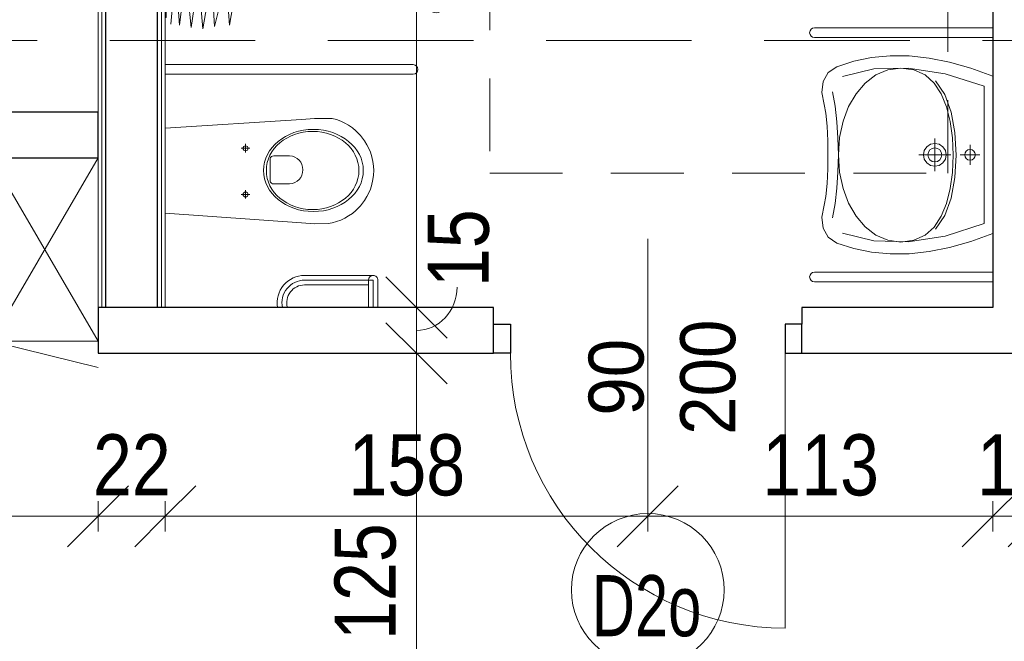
# Model space of a CAD drawing. Header units: centimetres. Extents: x -1631 to 1829, y -257 to 3158.
# Tile 123 of 128: x 702 to 1024, y 2119 to 2323. Entities that reach past the tile are written whole.
import ezdxf

# ---------------------------------------------------------------- set-up
doc = ezdxf.new("R2010")
doc.units = ezdxf.units.CM
doc.linetypes.add('Ponad', pattern=[39.688, 23.813, -15.875])
doc.linetypes.add('Ukryte', pattern=[71.438, 47.625, -23.813])
for name, color, linetype, lineweight in [('A-ANNO-DIMS', 211, 'Continuous', 13), ('A-ANNO-DIMS-100', 211, 'Continuous', 13), ('A-ANNO-NOTE', 131, 'Continuous', 9), ('A-DETL-GENF', 92, 'Continuous', 9), ('A-DETL-HDLN', 90, 'Ukryte', 9), ('A-DETL-MEDM', 33, 'Continuous', 13), ('A-DOOR', 31, 'Continuous', 13), ('A-FLOR-OVHD', 1, 'Ponad', 9), ('A-WALL', 113, 'Continuous', 13), ('A-WALL-FNSH', 113, 'Continuous', 13), ('I-FURN', 30, 'Continuous', 9), ('P-SANR-FIXT', 6, 'Continuous', 9)]:
    doc.layers.add(name, color=color, linetype=linetype, lineweight=lineweight)
doc.styles.add('Arial', font='arial.ttf', dxfattribs={"width": 0.9, "height": 18})
doc.styles.add('Arial Narrow_5', font='ARIALN.TTF', dxfattribs={"height": 20})
doc.styles.add('Arial_1', font='arial.ttf', dxfattribs={"width": 0.7, "height": 20})
doc.dimstyles.new('Diagonal_1_100__0__wewnętrzne', dxfattribs={"dimscale": 30.48, "dimtxt": 20.468619, "dimasz": 0.656168, "dimexe": 0.164042, "dimexo": 0.0625, "dimgap": 0.032808, "dimtad": 1, "dimdec": 0, "dimdsep": 46, "dimtxsty": 'Arial Narrow_5', "dimblk1": 'OBLIQUE', "dimblk2": 'OBLIQUE', "dimsah": 1, "dimcen": 0.09, "dimazin": 0, "dimtfac": 1, "dimtdec": 4, "dimtix": 1, "dimtmove": 1, "dimatfit": 3, "dimfxl": 0.164042, "dimfxlon": 1, "dimtvp": 1, "dimtolj": 1, "dimtzin": 0, "dimarcsym": 2})
doc.dimstyles.new('Diagonal_1_100__0__wewnętrzne_1', dxfattribs={"dimscale": 30.48, "dimtxt": 20.468619, "dimasz": 0.656168, "dimexe": 0.164042, "dimexo": 0.0625, "dimgap": 0.032808, "dimtad": 1, "dimdec": 0, "dimdsep": 46, "dimtxsty": 'Arial Narrow_5', "dimblk1": 'OBLIQUE', "dimblk2": 'OBLIQUE', "dimsah": 1, "dimcen": 0.09, "dimazin": 0, "dimtfac": 1, "dimtdec": 4, "dimtix": 1, "dimtmove": 0, "dimatfit": 3, "dimfxl": 0.164042, "dimfxlon": 1, "dimtvp": 1, "dimtolj": 1, "dimtzin": 0, "dimarcsym": 2})
doc.dimstyles.new('Diagonal_1_100__0__wewnętrzne_2', dxfattribs={"dimscale": 30.48, "dimtxt": 20.468619, "dimasz": 0.656168, "dimexe": 0.164042, "dimexo": 0.0625, "dimgap": 0.032808, "dimtad": 1, "dimdec": 0, "dimdsep": 46, "dimtxsty": 'Arial Narrow_5', "dimblk1": 'OBLIQUE', "dimblk2": 'OBLIQUE', "dimsah": 1, "dimcen": 0.09, "dimazin": 0, "dimtfac": 1, "dimtdec": 4, "dimtix": 1, "dimtmove": 2, "dimatfit": 3, "dimfxl": 0.164042, "dimfxlon": 1, "dimtvp": 1, "dimtolj": 1, "dimtzin": 0, "dimarcsym": 2})

# ---------------------------------------------------------------- blocks, each defined once
blk = doc.blocks.new('DRZWI 1S - automatyczna etykieta - Drzwi 90 _łazienkowe_-2409959-5_piętro III __10_50 m_ - stan projektowany')
at = {"layer": 'A-DETL-GENF'}
for p, q in [((-50.5, 2), (-45, 2)), ((-50.5, -7.5), (-50.5, 2)), ((-45, 2), (-45, -7.5)), ((45, 2), (50.5, 2)), ((45, -7.5), (45, 2)), ((50.5, 2), (50.5, -7.5)), ((-45, -7.5), (-50.5, -7.5)), ((50.5, -7.5), (45, -7.5))]:
    blk.add_line(p, q, dxfattribs=at)
at = {"layer": 'A-DETL-MEDM', "lineweight": 25}
for p, q in [((-50.5, -7.5), (-50.5, 2)), ((-50.5, 2), (-45, 2)), ((-45, 2), (-45, -7.5)), ((45, 2), (45, -7.5)), ((50.5, 2), (45, 2)), ((50.5, -7.5), (50.5, 2)), ((-45, -7.5), (-50.5, -7.5)), ((45, -7.5), (50.5, -7.5))]:
    blk.add_line(p, q, dxfattribs=at)
at = {"layer": 'A-DOOR'}
blk.add_line((45, -7.5), (45, -97.5), dxfattribs=at)
blk.add_arc((45, -7.5), 90, 180, 270, dxfattribs=at)
blk = doc.blocks.new('miska ustępowa dla N_35_5x54 wisząca koło narożna - Type 1-2357501-5_piętro III __10_50 m_ - stan projektowany')
at = {"layer": 'P-SANR-FIXT'}
for p, q in [((-1.4, -11), (-4.56, -55.56)), ((29.22, -55.56), (26.4, -11)), ((44.09, -92.2), (44.09, -11)), ((47.21, -92.2), (47.21, -11)), ((3.32, -37.31), (6.14, -37.31)), ((4.69, -35.9), (4.69, -38.7)), ((18.43, -37.31), (21.25, -37.31)), ((19.8, -35.9), (19.8, -38.7)), ((8.17, -46.6), (8.17, -51.72)), ((16.4, -45.33), (9.09, -45.33)), ((17.32, -51.72), (17.32, -46.6)), ((-24.94, -56.63), (-24.94, -77.5)), ((-23.38, -56.63), (-23.38, -79.06)), ((-21.82, -56.63), (-21.82, -79.06)), ((-4.56, -55.56), (-4.88, -59.89)), ((29.58, -59.89), (29.22, -55.56)), ((-4.88, -59.89), (-4.82, -64.32)), ((29.53, -64.32), (29.58, -59.89)), ((-4.82, -64.32), (-4.57, -65.68)), ((29.57, -65.68), (29.53, -64.32)), ((-4.57, -65.68), (-4.19, -67.09)), ((-4.19, -67.09), (-3.69, -68.46)), ((28.69, -68.46), (29.19, -67.09)), ((29.19, -67.09), (29.57, -65.68)), ((-3.69, -68.46), (-3.07, -69.78)), ((-3.07, -69.78), (-2.34, -71.05)), ((27.34, -71.05), (28.07, -69.78)), ((28.07, -69.78), (28.69, -68.46)), ((-2.34, -71.05), (-1.51, -72.26)), ((-1.51, -72.26), (-0.58, -73.39)), ((-0.58, -73.39), (1.02, -74.96)), ((23.98, -74.96), (25.58, -73.39)), ((25.58, -73.39), (26.51, -72.26)), ((26.51, -72.26), (27.34, -71.05)), ((1.02, -74.96), (2.75, -76.27)), ((2.75, -76.27), (4.01, -77.03)), ((4.01, -77.03), (6.13, -78.05)), ((18.87, -78.05), (20.99, -77.03)), ((20.99, -77.03), (22.25, -76.27)), ((22.25, -76.27), (23.98, -74.96)), ((-32.35, -77.5), (-23.38, -77.5)), ((-23.38, -79.06), (-32.35, -79.06)), ((6.13, -78.05), (7.56, -78.51)), ((7.56, -78.51), (9.56, -78.98)), ((9.56, -78.98), (11.02, -79.17)), ((11.02, -79.17), (12.5, -79.25)), ((12.5, -79.25), (13.98, -79.17)), ((13.98, -79.17), (15.44, -78.98)), ((15.44, -78.98), (17.44, -78.51)), ((17.44, -78.51), (18.87, -78.05)), ((-23.38, -80.62), (-32.35, -80.62))]:
    blk.add_line(p, q, dxfattribs=at)
for centre in [(4.69, -37.31), (19.8, -37.31)]:
    blk.add_circle(centre, 0.825, dxfattribs=at)
for centre, radius, start, end in [((-30.79, -56.63), 8.97, 0, 99.9996), ((9.34, -46.48), 1.17, 102.2339, 185.8899), ((16.15, -46.48), 1.17, 354.1101, 77.7661), ((-30.79, -56.63), 7.41, 0, 102.1327), ((-30.79, -56.63), 5.85, 0, 105.4382), ((12.74, -51.5), 4.58, 182.8022, 357.1978), ((-23.38, -79.06), 1.56, 0, 90), ((-23.38, -79.06), 1.56, 270, 0), ((45.65, -92.2), 1.56, 180, 360)]:
    blk.add_arc(centre, radius, start, end, dxfattribs=at)
for centre, major_axis, ratio in [((12.55, -59.51), (0, 16.33), 0.823529), ((12.55, -59.26), (0, 15.16), 0.845174)]:
    blk.add_ellipse(centre, major_axis=major_axis, ratio=ratio, dxfattribs=at)
blk = doc.blocks.new('brodzik natryskowy dla N - Type 1-2359081-5_piętro III __10_50 m_ - stan projektowany')
at = {"layer": 'P-SANR-FIXT'}
for p, q in [((-44.73, -12.86), (-27.37, -14.39)), ((-42.55, -11.3), (-42.55, -11)), ((-36.05, -11.3), (-42.55, -11.3)), ((-40.55, -11.3), (-40.55, -95.8)), ((-39.3, -11), (-39.3, -95.8)), ((-38.05, -11.3), (-38.05, -95.8)), ((-36.05, -11), (-36.05, -11.3)), ((-26.61, -11.2), (-26.61, -69.6)), ((-23.41, -69.6), (-23.41, -11.2)), ((14.45, -11.52), (10.54, -11.52)), ((10.54, -11.52), (10.54, -20.79)), ((14.45, -11.52), (14.45, -20.79)), ((49.36, -11.3), (49.36, -11)), ((55.86, -11.3), (49.36, -11.3)), ((51.36, -11.3), (51.36, -95.8)), ((52.61, -11), (52.61, -96)), ((53.86, -11.3), (53.86, -95.8)), ((55.86, -11), (55.86, -11.3)), ((-27.37, -14.39), (-44.99, -15.67)), ((-44.99, -15.67), (-28.14, -17.71)), ((-28.14, -17.71), (-45.75, -19.5)), ((-29.41, -21.8), (-46.26, -23.33)), ((-45.75, -19.5), (-29.41, -21.8)), ((-6.41, -22.43), (-6.64, -22.61)), ((-6.17, -22.27), (-6.41, -22.43)), ((-5.92, -22.14), (-6.17, -22.27)), ((-5.66, -22.03), (-5.92, -22.14)), ((-5.39, -21.95), (-5.66, -22.03)), ((-5.12, -21.9), (-5.39, -21.95)), ((-4.84, -21.88), (-5.12, -21.9)), ((10.32, -21.88), (-4.84, -21.88)), ((10.54, -20.79), (14.45, -20.79)), ((14.44, -21.54), (10.55, -21.51)), ((13.8, -21.67), (11.19, -21.67)), ((11.19, -21.67), (11.19, -23.94)), ((13.8, -23.94), (13.8, -21.67)), ((30.14, -21.88), (14.73, -21.88)), ((30.36, -21.95), (30.1, -21.9)), ((30.62, -22.03), (30.14, -21.88)), ((30.87, -22.14), (30.62, -22.03)), ((31.12, -22.28), (30.87, -22.14)), ((31.36, -22.44), (31.12, -22.28)), ((31.59, -22.62), (31.36, -22.44)), ((-46.26, -23.33), (-29.41, -26.14)), ((-7.7, -24.28), (-7.74, -24.55)), ((-7.74, -24.55), (-7.74, -54.09)), ((-7.62, -24.01), (-7.7, -24.28)), ((-7.51, -23.75), (-7.62, -24.01)), ((-7.38, -23.5), (-7.51, -23.75)), ((-7.23, -23.25), (-7.38, -23.5)), ((-7.05, -23.02), (-7.23, -23.25)), ((-6.85, -22.81), (-7.05, -23.02)), ((-6.64, -22.61), (-6.85, -22.81)), ((-2.2, -25.89), (-1.53, -25.38)), ((-1.53, -25.38), (-0.81, -24.95)), ((-0.81, -24.95), (-0.05, -24.58)), ((-0.05, -24.58), (0.75, -24.29)), ((0.75, -24.29), (1.58, -24.07)), ((1.58, -24.07), (2.44, -23.94)), ((2.44, -23.94), (4.41, -23.89)), ((22.33, -23.94), (3.78, -23.89)), ((4.41, -23.89), (4.41, -27.12)), ((11.19, -23.94), (13.8, -23.94)), ((23.2, -24.07), (22.33, -23.94)), ((24.03, -24.29), (23.2, -24.07)), ((24.83, -24.58), (24.03, -24.29)), ((25.59, -24.95), (24.83, -24.58)), ((26.31, -25.38), (25.59, -24.95)), ((26.98, -25.89), (26.31, -25.38)), ((31.81, -22.82), (31.59, -22.62)), ((32.01, -23.04), (31.81, -22.82)), ((32.19, -23.27), (32.01, -23.04)), ((32.35, -23.52), (32.19, -23.27)), ((32.49, -23.77), (32.35, -23.52)), ((32.6, -24.04), (32.49, -23.77)), ((32.68, -24.31), (32.6, -24.04)), ((32.74, -24.58), (32.68, -24.31)), ((32.74, -24.86), (32.74, -24.58)), ((32.74, -54.38), (32.74, -24.86)), ((-29.41, -26.14), (-45.5, -27.16)), ((-45.5, -27.16), (-29.67, -31)), ((-4.68, -29.22), (-4.32, -28.45)), ((-4.32, -28.45), (-3.88, -27.74)), ((-3.88, -27.74), (-3.38, -27.07)), ((-3.38, -27.07), (-2.82, -26.45)), ((-2.82, -26.45), (-2.2, -25.89)), ((-0.51, -28.74), (-0.87, -29.14)), ((-0.12, -28.38), (-0.51, -28.74)), ((0.31, -28.06), (-0.12, -28.38)), ((0.76, -27.79), (0.31, -28.06)), ((1.25, -27.55), (0.76, -27.79)), ((1.76, -27.36), (1.25, -27.55)), ((2.29, -27.23), (1.76, -27.36)), ((2.84, -27.14), (2.29, -27.23)), ((3.4, -27.11), (2.84, -27.14)), ((4.41, -27.12), (3.4, -27.11)), ((3.78, -27.12), (21.37, -27.12)), ((21.37, -27.12), (21.94, -27.14)), ((21.94, -27.14), (22.49, -27.23)), ((22.49, -27.23), (23.02, -27.36)), ((23.02, -27.36), (23.53, -27.55)), ((23.53, -27.55), (24.01, -27.79)), ((24.01, -27.79), (24.47, -28.06)), ((24.47, -28.06), (24.89, -28.38)), ((24.89, -28.38), (25.29, -28.74)), ((25.29, -28.74), (25.65, -29.14)), ((27.59, -26.45), (26.98, -25.89)), ((28.16, -27.07), (27.59, -26.45)), ((28.66, -27.74), (28.16, -27.07)), ((29.09, -28.45), (28.66, -27.74)), ((29.46, -29.22), (29.09, -28.45)), ((-29.67, -31), (-44.99, -32.02)), ((-44.99, -32.02), (-31.46, -34.32)), ((-5.37, -32.6), (-5.32, -31.71)), ((-5.32, -31.71), (-5.19, -30.85)), ((-5.19, -30.85), (-4.98, -30.01)), ((-4.98, -30.01), (-4.68, -29.22)), ((-2.03, -31.55), (-2.11, -32.1)), ((-1.89, -31.01), (-2.03, -31.55)), ((-1.71, -30.51), (-1.89, -31.01)), ((-1.47, -30.02), (-1.71, -30.51)), ((-1.19, -29.56), (-1.47, -30.02)), ((-0.87, -29.14), (-1.19, -29.56)), ((25.65, -29.14), (25.96, -29.56)), ((25.96, -29.56), (26.24, -30.02)), ((26.24, -30.02), (26.48, -30.51)), ((26.48, -30.51), (26.66, -31.01)), ((26.66, -31.01), (26.8, -31.55)), ((26.8, -31.55), (26.88, -32.1)), ((29.75, -30.01), (29.46, -29.22)), ((29.97, -30.85), (29.75, -30.01)), ((30.1, -31.71), (29.97, -30.85)), ((30.15, -32.6), (30.1, -31.71)), ((-5.29, -56.03), (-5.37, -32.6)), ((26.92, -32.43), (-2.15, -32.63)), ((-2.15, -32.63), (-2.15, -56.03)), ((26.92, -56.03), (26.92, -32.43)), ((30.07, -32.63), (30.07, -56.03)), ((-5.23, -51), (-5.24, -51.15)), ((-5.24, -51.15), (-5.23, -51.29)), ((-5.21, -50.85), (-5.23, -51)), ((-5.23, -51.29), (-5.21, -51.44)), ((-5.18, -50.71), (-5.21, -50.85)), ((-5.21, -51.44), (-5.18, -51.58)), ((-5.13, -50.58), (-5.18, -50.71)), ((-5.18, -51.58), (-5.13, -51.71)), ((-5.07, -50.45), (-5.13, -50.58)), ((-4.99, -50.33), (-5.07, -50.45)), ((-4.91, -50.21), (-4.99, -50.33)), ((-4.81, -50.11), (-4.91, -50.21)), ((-4.71, -50.02), (-4.81, -50.11)), ((-4.6, -49.93), (-4.71, -50.02)), ((-4.48, -49.86), (-4.6, -49.93)), ((-4.35, -49.8), (-4.48, -49.86)), ((-4.21, -49.75), (-4.35, -49.8)), ((-4.07, -49.71), (-4.21, -49.75)), ((-3.93, -49.69), (-4.07, -49.71)), ((-3.78, -49.68), (-3.93, -49.69)), ((-3.48, -49.71), (-3.63, -49.69)), ((-3.34, -49.75), (-3.48, -49.71)), ((-3.21, -49.8), (-3.34, -49.75)), ((-3.08, -49.86), (-3.21, -49.8)), ((-2.96, -49.93), (-3.08, -49.86)), ((-2.85, -50.02), (-2.96, -49.93)), ((-2.74, -50.11), (-2.85, -50.02)), ((-2.65, -50.21), (-2.74, -50.11)), ((-2.56, -50.33), (-2.65, -50.21)), ((-2.49, -50.45), (-2.56, -50.33)), ((-2.43, -50.58), (-2.49, -50.45)), ((-2.38, -50.71), (-2.43, -50.58)), ((-2.43, -51.71), (-2.38, -51.58)), ((-2.34, -50.85), (-2.38, -50.71)), ((-2.38, -51.58), (-2.34, -51.44)), ((-2.32, -51), (-2.34, -50.85)), ((-2.34, -51.44), (-2.32, -51.29)), ((-2.31, -51.15), (-2.32, -51)), ((-2.32, -51.29), (-2.31, -51.15)), ((-22.41, -54.35), (-25.41, -54.35)), ((-22.81, -62.85), (-22.81, -54.35)), ((-22.61, -62.85), (-22.61, -54.35)), ((-22.41, -63.8), (-22.41, -53.4)), ((-22.11, -63.8), (-22.11, -53.4)), ((-21.81, -63.8), (-21.81, -53.4)), ((-21.81, -53.7), (-15.21, -53.7)), ((-21.81, -54), (-15.21, -54)), ((-21.31, -52.3), (-15.71, -52.3)), ((-21.31, -52.6), (-15.71, -52.6)), ((-21.31, -52.9), (-15.71, -52.9)), ((-15.21, -53.4), (-15.21, -63.8)), ((-14.91, -53.4), (-14.91, -63.8)), ((-14.61, -53.4), (-14.61, -63.8)), ((-7.74, -54.09), (-7.74, -54.37)), ((-7.74, -54.37), (-7.7, -54.64)), ((-7.7, -54.64), (-7.62, -54.91)), ((-5.13, -51.71), (-5.07, -51.84)), ((-5.07, -51.84), (-4.99, -51.96)), ((-4.99, -51.96), (-4.91, -52.08)), ((-4.91, -52.08), (-4.81, -52.18)), ((-4.81, -52.18), (-4.71, -52.27)), ((-4.71, -52.27), (-4.6, -52.36)), ((-4.6, -52.36), (-4.48, -52.43)), ((-4.48, -52.43), (-4.35, -52.49)), ((-4.35, -52.49), (-4.21, -52.54)), ((-4.21, -52.54), (-4.07, -52.58)), ((-4.07, -52.58), (-3.93, -52.6)), ((-3.93, -52.6), (-3.78, -52.61)), ((-3.78, -52.61), (-3.63, -52.6)), ((-3.63, -52.6), (-3.48, -52.58)), ((-3.48, -52.58), (-3.34, -52.54)), ((-3.34, -52.54), (-3.21, -52.49)), ((-3.21, -52.49), (-3.08, -52.43)), ((-3.08, -52.43), (-2.96, -52.36)), ((-2.96, -52.36), (-2.85, -52.27)), ((-2.85, -52.27), (-2.74, -52.18)), ((-2.74, -52.18), (-2.65, -52.08)), ((-2.65, -52.08), (-2.56, -51.96)), ((-2.56, -51.96), (-2.49, -51.84)), ((-2.49, -51.84), (-2.43, -51.71)), ((32.61, -54.94), (32.69, -54.67)), ((32.69, -54.67), (32.74, -54.38)), ((-21.81, -55.6), (-15.21, -55.6)), ((-21.81, -55.9), (-15.21, -55.9)), ((-21.81, -57.5), (-15.21, -57.5)), ((-21.81, -57.8), (-15.21, -57.8)), ((-7.62, -54.91), (-7.52, -55.18)), ((-7.52, -55.18), (-7.4, -55.43)), ((-7.4, -55.43), (-7.25, -55.67)), ((-7.25, -55.67), (-7.07, -55.9)), ((-7.07, -55.9), (-6.88, -56.11)), ((-6.88, -56.11), (-6.67, -56.31)), ((-6.67, -56.31), (-6.44, -56.49)), ((-6.44, -56.49), (-6.2, -56.64)), ((-6.2, -56.64), (-5.95, -56.77)), ((-5.95, -56.77), (-5.69, -56.88)), ((-5.69, -56.88), (-5.41, -56.96)), ((-5.41, -56.96), (-5.13, -57.01)), ((-2.15, -56.03), (-5.29, -56.03)), ((-5.13, -57.01), (29.82, -57.01)), ((26.92, -56.03), (30.07, -56.03)), ((29.82, -57.01), (30.1, -57.01)), ((30.1, -57.01), (30.38, -56.96)), ((30.38, -56.96), (30.65, -56.89)), ((30.65, -56.89), (30.92, -56.78)), ((30.92, -56.78), (31.17, -56.66)), ((31.17, -56.66), (31.41, -56.51)), ((31.41, -56.51), (31.64, -56.34)), ((31.64, -56.34), (31.85, -56.14)), ((31.85, -56.14), (32.05, -55.93)), ((32.05, -55.93), (32.22, -55.71)), ((32.22, -55.71), (32.38, -55.46)), ((32.38, -55.46), (32.51, -55.21)), ((32.51, -55.21), (32.61, -54.94)), ((-21.81, -59.4), (-15.21, -59.4)), ((-21.81, -59.7), (-15.21, -59.7)), ((-22.41, -62.85), (-25.41, -62.85)), ((-21.81, -61.3), (-15.21, -61.3)), ((-21.81, -61.6), (-15.21, -61.6)), ((-21.81, -63.2), (-15.21, -63.2)), ((-21.81, -63.5), (-15.21, -63.5)), ((-15.71, -64.3), (-21.31, -64.3)), ((-15.71, -64.6), (-21.31, -64.6)), ((-15.71, -64.9), (-21.31, -64.9)), ((-35.25, -97.25), (-40.13, -102.13)), ((48.56, -97.25), (53.43, -102.13)), ((47.11, -100.05), (-33.8, -100.05)), ((-33.8, -101.3), (47.11, -101.3)), ((47.11, -102.55), (-33.8, -102.55))]:
    blk.add_line(p, q, dxfattribs=at)
for centre, radius in [((12.42, -25.5), 1.5), ((-3.77, -33.05), 1.5), ((28.71, -33.24), 1.5), ((-3.85, -51.24), 1.5), ((28.59, -51.18), 1.5), ((-37.69, -99.69), 3.25), ((51, -99.69), 3.25), ((-37.69, -99.69), 2.1), ((-36.21, -98.2), 0.62), ((-36.21, -98.2), 0.32), ((49.51, -98.2), 0.62), ((51, -99.69), 2.1), ((49.51, -98.2), 0.32), ((-39.18, -101.17), 0.62), ((-39.18, -101.17), 0.32), ((52.48, -101.17), 0.62), ((52.48, -101.17), 0.32)]:
    blk.add_circle(centre, radius, dxfattribs=at)
for centre, radius, start, end in [((-21.31, -53.4), 1.1, 90, 180), ((-21.31, -53.4), 0.8, 90, 180), ((-21.31, -53.4), 0.5, 90, 180), ((-15.71, -53.4), 1.1, 360, 90), ((-15.71, -53.4), 0.8, 360, 90), ((-15.71, -53.4), 0.5, 360, 90), ((-21.31, -63.8), 1.1, 180, 270), ((-21.31, -63.8), 0.8, 180, 270), ((-21.31, -63.8), 0.5, 180, 270), ((-15.71, -63.8), 0.5, 270, 360), ((-15.71, -63.8), 0.8, 270, 360), ((-15.71, -63.8), 1.1, 270, 360), ((-25.01, -69.6), 1.6, 180, 360), ((-33.8, -95.8), 6.75, 180, 196.4965), ((-33.8, -95.8), 5.5, 180, 270), ((-33.8, -95.8), 4.25, 180, 188.8511), ((47.11, -95.8), 5.5, 270, 360), ((47.11, -95.8), 4.25, 351.1489, 360), ((47.11, -95.8), 6.75, 343.5035, 360), ((-33.8, -95.8), 6.75, 253.5035, 270), ((-33.8, -95.8), 4.25, 261.1489, 270), ((47.11, -95.8), 4.25, 270, 278.8511), ((47.11, -95.8), 6.75, 270, 286.4965)]:
    blk.add_arc(centre, radius, start, end, dxfattribs=at)
blk.add_ellipse((-23.14, -58.6), major_axis=(0, 0.325), ratio=0.224951, dxfattribs=at)
blk = doc.blocks.new('umywalka dla N_65x56 koło - Type 1-2359174-5_piętro III __10_50 m_ - stan projektowany')
at = {"layer": 'P-SANR-FIXT'}
for p, q in [((-29.1, 65.9), (-29.1, 7.5)), ((-25.9, 65.9), (-25.9, 7.5)), ((50.9, 65.9), (50.9, 7.5)), ((54.1, 7.5), (54.1, 65.9)), ((-14.43, 61.47), (-16.38, 58.62)), ((-11.49, 63.08), (-14.43, 61.47)), ((-7.9, 63.51), (-11.49, 63.08)), ((-3.96, 62.78), (-7.9, 63.51)), ((-1.14, 62.22), (-3.96, 62.78)), ((3.08, 61.79), (-1.14, 62.22)), ((7.9, 61.54), (3.08, 61.79)), ((12.5, 61.51), (7.9, 61.54)), ((17.1, 61.54), (12.5, 61.51)), ((21.92, 61.79), (17.1, 61.54)), ((26.14, 62.22), (21.92, 61.79)), ((28.96, 62.78), (26.14, 62.22)), ((32.9, 63.51), (28.96, 62.78)), ((36.49, 63.08), (32.9, 63.51)), ((39.43, 61.47), (36.49, 63.08)), ((41.38, 58.62), (39.43, 61.47)), ((-16.38, 58.62), (-18.22, 53.01)), ((-8.14, 60.01), (-3.44, 59.13)), ((-3.44, 59.13), (1.64, 58.58)), ((1.64, 58.58), (6.99, 58.24)), ((12.52, 58.06), (6.84, 57.67)), ((6.99, 58.24), (12.48, 58.02)), ((12.48, 58.02), (17.98, 58.24)), ((18.18, 57.67), (12.52, 58.06)), ((17.98, 58.24), (23.33, 58.58)), ((23.33, 58.58), (28.41, 59.13)), ((28.41, 59.13), (33.11, 60.01)), ((43.22, 53.01), (41.38, 58.62)), ((-13.17, 56.78), (-15.64, 46.48)), ((1.52, 56.54), (-3.33, 54.72)), ((6.84, 57.67), (1.52, 56.54)), ((23.49, 56.54), (18.18, 57.67)), ((28.31, 54.72), (23.49, 56.54)), ((40.64, 46.48), (38.17, 56.78)), ((-18.22, 53.01), (-19.42, 47.19)), ((-7.59, 52.29), (-11.11, 49.31)), ((-3.33, 54.72), (-7.59, 52.29)), ((32.54, 52.29), (28.31, 54.72)), ((36.03, 49.31), (32.54, 52.29)), ((44.42, 47.19), (43.22, 53.01)), ((-11.11, 49.31), (-13.79, 45.83)), ((38.68, 45.83), (36.03, 49.31)), ((-19.42, 47.19), (-19.97, 41.14)), ((-15.64, 46.48), (-15.95, 35.24)), ((-13.79, 45.83), (-15.49, 41.92)), ((40.36, 41.92), (38.68, 45.83)), ((40.95, 35.24), (40.64, 46.48)), ((44.97, 41.14), (44.42, 47.19)), ((-15.49, 41.92), (-16.08, 37.64)), ((40.95, 37.64), (40.36, 41.92)), ((-19.97, 41.14), (-19.89, 34.88)), ((44.89, 34.88), (44.97, 41.14)), ((-16.08, 37.64), (-15.49, 33.33)), ((40.36, 33.33), (40.95, 37.64)), ((-19.89, 34.88), (-19.18, 28.39)), ((-15.95, 35.24), (-14.09, 23.15)), ((-15.49, 33.33), (-13.8, 29.72)), ((38.67, 29.72), (40.36, 33.33)), ((39.09, 23.15), (40.95, 35.24)), ((44.18, 28.39), (44.89, 34.88)), ((-13.8, 29.72), (-11.14, 26.76)), ((9.04, 27.97), (9.85, 29.16)), ((9.85, 29.16), (11.04, 29.97)), ((11.04, 29.97), (12.5, 30.26)), ((12.5, 31.76), (12.5, 21.26)), ((12.5, 30.26), (13.96, 29.97)), ((13.96, 29.97), (15.15, 29.16)), ((15.15, 29.16), (15.96, 27.97)), ((36.01, 26.76), (38.67, 29.72)), ((-19.18, 28.39), (-17.85, 21.67)), ((-7.38, 23.21), (-11.89, 26.24)), ((-11.14, 26.76), (-7.63, 24.42)), ((7.16, 26.51), (17.84, 26.51)), ((8.75, 26.51), (9.04, 27.97)), ((9.04, 25.06), (8.75, 26.51)), ((10.2, 26.51), (10.38, 27.41)), ((10.38, 25.62), (10.2, 26.51)), ((10.38, 27.41), (10.87, 28.14)), ((10.87, 28.14), (11.61, 28.63)), ((11.61, 28.63), (12.5, 28.81)), ((12.5, 28.81), (13.39, 28.63)), ((13.39, 28.63), (14.13, 28.14)), ((14.13, 28.14), (14.62, 27.41)), ((14.62, 27.41), (14.8, 26.51)), ((14.8, 26.51), (14.62, 25.62)), ((15.96, 27.97), (16.25, 26.51)), ((16.25, 26.51), (15.96, 25.06)), ((36.76, 26.24), (32.25, 23.21)), ((32.5, 24.42), (36.01, 26.76)), ((42.85, 21.67), (44.18, 28.39)), ((-14.09, 23.15), (-10.01, 10.3)), ((-7.63, 24.42), (-3.39, 22.67)), ((-1.64, 21.13), (-7.38, 23.21)), ((-3.39, 22.67), (1.45, 21.46)), ((9.85, 23.86), (9.04, 25.06)), ((11.04, 23.06), (9.85, 23.86)), ((10.87, 24.89), (10.38, 25.62)), ((11.61, 24.39), (10.87, 24.89)), ((12.5, 22.76), (11.04, 23.06)), ((12.5, 24.21), (11.61, 24.39)), ((13.39, 24.39), (12.5, 24.21)), ((13.96, 23.06), (12.5, 22.76)), ((14.13, 24.89), (13.39, 24.39)), ((15.15, 23.86), (13.96, 23.06)), ((14.62, 25.62), (14.13, 24.89)), ((15.96, 25.06), (15.15, 23.86)), ((23.42, 21.46), (28.26, 22.67)), ((32.25, 23.21), (26.51, 21.13)), ((28.26, 22.67), (32.5, 24.42)), ((35.01, 10.3), (39.09, 23.15)), ((-17.85, 21.67), (-15.89, 14.7)), ((5.06, 19.92), (-1.64, 21.13)), ((1.45, 21.46), (6.76, 20.76)), ((12.43, 19.54), (5.06, 19.92)), ((6.76, 20.76), (12.43, 20.54)), ((12.43, 20.54), (18.1, 20.76)), ((19.81, 19.92), (12.43, 19.54)), ((18.1, 20.76), (23.42, 21.46)), ((26.51, 21.13), (19.81, 19.92)), ((40.89, 14.7), (42.85, 21.67)), ((10.89, 15.66), (11.26, 16.21)), ((11.26, 16.21), (11.82, 16.59)), ((11.82, 16.59), (12.5, 16.73)), ((12.5, 18.23), (12.5, 11.72)), ((12.5, 16.73), (13.18, 16.59)), ((13.18, 16.59), (13.74, 16.21)), ((13.74, 16.21), (14.11, 15.66)), ((-15.89, 14.7), (-13.31, 7.5)), ((15.75, 14.98), (9.25, 14.98)), ((10.75, 14.98), (10.89, 15.66)), ((10.89, 14.3), (10.75, 14.98)), ((11.26, 13.74), (10.89, 14.3)), ((11.82, 13.36), (11.26, 13.74)), ((12.5, 13.22), (11.82, 13.36)), ((13.18, 13.36), (12.5, 13.22)), ((13.74, 13.74), (13.18, 13.36)), ((14.11, 14.3), (13.74, 13.74)), ((14.11, 15.66), (14.25, 14.98)), ((14.25, 14.98), (14.11, 14.3)), ((38.31, 7.5), (40.89, 14.7)), ((-10.01, 10.3), (12.5, 10.3)), ((12.5, 10.3), (35.01, 10.3))]:
    blk.add_line(p, q, dxfattribs=at)
for centre in [(-27.5, 65.9), (52.5, 65.9)]:
    blk.add_arc(centre, 1.6, 360, 180, dxfattribs=at)
blk = doc.blocks.new('szafki szatniowe - szafki bez siedziska-1388164-5_piętro III __10_50 m_ - stan projektowany')
at = {"layer": 'I-FURN'}
for p, q in [((17.5, -60), (-17.5, 0)), ((-17.5, 0), (-17.5, -60)), ((52.5, -60), (17.5, 0)), ((17.5, -60), (17.5, 0)), ((87.5, -60), (52.5, 0)), ((17.5, 0), (-17.5, -60)), ((52.5, 0), (17.5, -60)), ((17.5, 0), (17.5, -60)), ((87.5, 0), (52.5, -60)), ((52.5, 0), (52.5, -60)), ((52.5, -60), (52.5, 0)), ((-17.5, -60), (17.5, -68.63)), ((-17.5, -60), (17.5, -60)), ((17.5, -60), (52.5, -68.63)), ((17.5, -60), (52.5, -60)), ((52.5, -60), (87.5, -68.63)), ((52.5, -60), (87.5, -60))]:
    blk.add_line(p, q, dxfattribs=at)
blk = doc.blocks.new('DIMBLOCK119-5_piętro III __10_50 m_ - stan projektowany')
at = {"layer": 'A-ANNO-DIMS-100', "transparency": 16777216}
for p, q in [((831.65, 2213.33), (821.65, 2223.33)), ((826.65, 2213.33), (836.65, 2213.33)), ((831.65, 2213.33), (826.65, 2213.33)), ((831.65, 2088.33), (831.65, 2213.33)), ((831.65, 2213.33), (841.65, 2203.33)), ((831.65, 2088.33), (821.65, 2098.33)), ((826.65, 2088.33), (836.65, 2088.33)), ((831.65, 2088.33), (826.65, 2088.33)), ((831.65, 2088.33), (841.65, 2078.33))]:
    blk.add_line(p, q, dxfattribs=at)
at = {"layer": 'A-ANNO-DIMS-100', "color": 0, "transparency": 16777216, "insert": (804.8, 2119.45), "char_height": 20, "width": 45.6158, "attachment_point": 1, "rotation": 90, "line_spacing_factor": 0.974696, "style": 'Arial Narrow_5'}
blk.add_mtext('125', dxfattribs=at)
blk = doc.blocks.new('_Oblique')
at = {"color": 0, "linetype": 'ByBlock', "lineweight": -2}
blk.add_line((-0.5, -0.5), (0.5, 0.5), dxfattribs=at)
blk = doc.blocks.new('DIMBLOCK120-5_piętro III __10_50 m_ - stan projektowany')
at = {"layer": 'A-ANNO-DIMS-100', "transparency": 16777216}
for p, q in [((831.65, 2228.33), (821.65, 2238.33)), ((826.65, 2228.33), (836.65, 2228.33)), ((831.65, 2228.33), (826.65, 2228.33)), ((831.65, 2213.33), (831.65, 2228.33)), ((831.65, 2228.33), (841.65, 2218.33)), ((831.65, 2213.33), (821.65, 2223.33)), ((826.65, 2213.33), (836.65, 2213.33)), ((831.65, 2213.33), (826.65, 2213.33)), ((831.65, 2213.33), (841.65, 2203.33))]:
    blk.add_line(p, q, dxfattribs=at)
blk.add_ellipse((831.65, 2235.02), major_axis=(0, 14.19), ratio=0.935167, start_param=3.141593, end_param=4.712389, dxfattribs=at)
at = {"layer": 'A-ANNO-DIMS-100', "color": 0, "transparency": 16777216, "insert": (835.32, 2235.02), "char_height": 20, "width": 30.4105, "attachment_point": 1, "rotation": 90, "line_spacing_factor": 0.974696, "style": 'Arial Narrow_5'}
blk.add_mtext('15', dxfattribs=at)
blk = doc.blocks.new('DIMBLOCK121-5_piętro III __10_50 m_ - stan projektowany')
at = {"layer": 'A-ANNO-DIMS-100', "transparency": 16777216}
for p, q in [((831.65, 2428.33), (821.65, 2438.33)), ((826.65, 2428.33), (836.65, 2428.33)), ((831.65, 2428.33), (826.65, 2428.33)), ((831.65, 2228.33), (831.65, 2428.33)), ((831.65, 2428.33), (841.65, 2418.33)), ((831.65, 2228.33), (821.65, 2238.33)), ((826.65, 2228.33), (836.65, 2228.33)), ((831.65, 2228.33), (826.65, 2228.33)), ((831.65, 2228.33), (841.65, 2218.33))]:
    blk.add_line(p, q, dxfattribs=at)
at = {"layer": 'A-ANNO-DIMS-100', "color": 0, "transparency": 16777216, "insert": (804.8, 2328.97), "char_height": 20, "width": 45.6158, "attachment_point": 1, "rotation": 90, "line_spacing_factor": 0.974696, "style": 'Arial Narrow_5'}
blk.add_mtext('200', dxfattribs=at)
blk = doc.blocks.new('DIMBLOCK188-5_piętro III __10_50 m_ - stan projektowany')
at = {"layer": 'A-ANNO-DIMS-100', "transparency": 16777216}
for p, q in [((1020.38, 2159.95), (1030.38, 2169.95)), ((1035.38, 2159.95), (1045.38, 2169.95)), ((1020.38, 2164.95), (1020.38, 2154.95)), ((1020.38, 2159.95), (1020.38, 2164.95)), ((1035.38, 2164.95), (1035.38, 2154.95)), ((1035.38, 2159.95), (1035.38, 2164.95)), ((1020.38, 2159.95), (1010.38, 2149.95)), ((1035.38, 2159.95), (1020.38, 2159.95)), ((1035.38, 2159.95), (1025.38, 2149.95))]:
    blk.add_line(p, q, dxfattribs=at)
at = {"layer": 'A-ANNO-DIMS-100', "color": 0, "transparency": 16777216, "insert": (1015.21, 2186.8), "char_height": 20, "width": 30.4105, "attachment_point": 1, "line_spacing_factor": 0.974696, "style": 'Arial Narrow_5'}
blk.add_mtext('15', dxfattribs=at)
blk = doc.blocks.new('DIMBLOCK189-5_piętro III __10_50 m_ - stan projektowany')
at = {"layer": 'A-ANNO-DIMS-100', "transparency": 16777216}
for p, q in [((907.38, 2159.95), (917.38, 2169.95)), ((1020.38, 2159.95), (1030.38, 2169.95)), ((907.38, 2154.95), (907.38, 2164.95)), ((1020.38, 2164.95), (1020.38, 2154.95)), ((1020.38, 2159.95), (1020.38, 2164.95)), ((907.38, 2159.95), (897.38, 2149.95)), ((1020.38, 2159.95), (907.38, 2159.95)), ((907.38, 2159.95), (907.38, 2154.95)), ((1020.38, 2159.95), (1010.38, 2149.95))]:
    blk.add_line(p, q, dxfattribs=at)
at = {"layer": 'A-ANNO-DIMS-100', "color": 0, "transparency": 16777216, "insert": (944.87, 2186.8), "char_height": 20, "width": 45.6158, "attachment_point": 1, "line_spacing_factor": 0.974696, "style": 'Arial Narrow_5'}
blk.add_mtext('113', dxfattribs=at)
blk = doc.blocks.new('DIMBLOCK190-5_piętro III __10_50 m_ - stan projektowany')
at = {"layer": 'A-ANNO-DIMS-100', "transparency": 16777216}
for p, q in [((749.38, 2159.95), (759.38, 2169.95)), ((907.38, 2159.95), (917.38, 2169.95)), ((749.38, 2164.95), (749.38, 2154.95)), ((749.38, 2159.95), (749.38, 2164.95)), ((907.38, 2154.95), (907.38, 2164.95)), ((749.38, 2159.95), (739.38, 2149.95)), ((907.38, 2159.95), (749.38, 2159.95)), ((907.38, 2159.95), (897.38, 2149.95)), ((907.38, 2159.95), (907.38, 2154.95))]:
    blk.add_line(p, q, dxfattribs=at)
at = {"layer": 'A-ANNO-DIMS-100', "color": 0, "transparency": 16777216, "insert": (809.37, 2186.8), "char_height": 20, "width": 45.6158, "attachment_point": 1, "line_spacing_factor": 0.974696, "style": 'Arial Narrow_5'}
blk.add_mtext('158', dxfattribs=at)
blk = doc.blocks.new('DIMBLOCK191-5_piętro III __10_50 m_ - stan projektowany')
at = {"layer": 'A-ANNO-DIMS-100', "transparency": 16777216}
for p, q in [((727.38, 2159.95), (737.38, 2169.95)), ((749.38, 2159.95), (759.38, 2169.95)), ((727.38, 2164.95), (727.38, 2154.95)), ((727.38, 2159.95), (727.38, 2164.95)), ((749.38, 2164.95), (749.38, 2154.95)), ((749.38, 2159.95), (749.38, 2164.95)), ((727.38, 2159.95), (717.38, 2149.95)), ((749.38, 2159.95), (727.38, 2159.95)), ((749.38, 2159.95), (739.38, 2149.95))]:
    blk.add_line(p, q, dxfattribs=at)
at = {"layer": 'A-ANNO-DIMS-100', "color": 0, "transparency": 16777216, "insert": (725.71, 2186.8), "char_height": 20, "width": 30.4105, "attachment_point": 1, "line_spacing_factor": 0.974696, "style": 'Arial Narrow_5'}
blk.add_mtext('22', dxfattribs=at)
blk = doc.blocks.new('DIMBLOCK192-5_piętro III __10_50 m_ - stan projektowany')
at = {"layer": 'A-ANNO-DIMS-100', "transparency": 16777216}
for p, q in [((542.38, 2159.95), (552.38, 2169.95)), ((727.38, 2159.95), (737.38, 2169.95)), ((542.38, 2154.95), (542.38, 2164.95)), ((727.38, 2164.95), (727.38, 2154.95)), ((727.38, 2159.95), (727.38, 2164.95)), ((542.38, 2159.95), (532.38, 2149.95)), ((727.38, 2159.95), (542.38, 2159.95)), ((542.38, 2159.95), (542.38, 2154.95)), ((727.38, 2159.95), (717.38, 2149.95))]:
    blk.add_line(p, q, dxfattribs=at)
at = {"layer": 'A-ANNO-DIMS-100', "color": 0, "transparency": 16777216, "insert": (615.87, 2186.8), "char_height": 20, "width": 45.6158, "attachment_point": 1, "line_spacing_factor": 0.974696, "style": 'Arial Narrow_5'}
blk.add_mtext('185', dxfattribs=at)

msp = doc.modelspace()

# ---------------------------------------------------------------- linework, layer by layer
at = {"layer": 'A-ANNO-NOTE', "lineweight": 13}
msp.add_line((907.38, 2250.83), (907.38, 2160.83), dxfattribs=at)
msp.add_line((907.38, 2250.83), (907.38, 2160.83), dxfattribs=at)
msp.add_circle((907.38, 2135.83), 25, dxfattribs=at)
at = {"layer": 'A-DETL-HDLN'}
msp.add_line((-1197.62, 2315.83), (1172.38, 2315.83), dxfattribs=at)
at = {"layer": 'A-FLOR-OVHD'}
for p, q in [((855.64, 2422.38), (855.64, 2272.38)), ((1005.64, 2272.38), (1005.64, 2422.38)), ((855.64, 2272.38), (1005.64, 2272.38))]:
    msp.add_line(p, q, dxfattribs=at)
at = {"layer": 'A-WALL'}
for p, q in [((728.63, 2228.33), (728.63, 2428.33)), ((748.13, 2228.33), (748.13, 2428.33))]:
    msp.add_line(p, q, dxfattribs=at)
at = {"layer": 'A-WALL', "color": 7, "lineweight": 25}
for p, q in [((729.88, 2228.33), (729.88, 2428.33)), ((746.88, 2228.33), (746.88, 2428.33)), ((1020.38, 2428.33), (1020.38, 2228.33)), ((727.38, 2292.33), (602.38, 2292.33)), ((727.38, 2277.33), (727.38, 2292.33)), ((602.38, 2277.33), (727.38, 2277.33)), ((856.88, 2228.33), (727.38, 2228.33)), ((727.38, 2228.33), (727.38, 2213.33)), ((856.88, 2222.83), (856.88, 2228.33)), ((1020.38, 2228.33), (957.88, 2228.33)), ((957.88, 2228.33), (957.88, 2222.83)), ((727.38, 2213.33), (856.88, 2213.33)), ((957.88, 2213.33), (1035.38, 2213.33))]:
    msp.add_line(p, q, dxfattribs=at)
at = {"layer": 'A-WALL-FNSH', "color": 250, "lineweight": 9}
for p, q in [((727.38, 2428.33), (727.38, 2228.33)), ((749.38, 2228.33), (749.38, 2428.33))]:
    msp.add_line(p, q, dxfattribs=at)

# ---------------------------------------------------------------- block references
at = {"layer": 'A-DOOR'}
msp.add_blockref('DRZWI 1S - automatyczna etykieta - Drzwi 90 _łazienkowe_-2409959-5_piętro III __10_50 m_ - stan projektowany', (907.38, 2220.83), dxfattribs=at)
at = {"layer": 'I-FURN'}
msp.add_blockref('szafki szatniowe - szafki bez siedziska-1388164-5_piętro III __10_50 m_ - stan projektowany', (639.88, 2277.33), dxfattribs=at)
at = {"layer": 'P-SANR-FIXT'}
for name, p, rotation in [('brodzik natryskowy dla N - Type 1-2359081-5_piętro III __10_50 m_ - stan projektowany', (738.38, 2365.83), 90.00000000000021), ('umywalka dla N_65x56 koło - Type 1-2359174-5_piętro III __10_50 m_ - stan projektowany', (1027.88, 2265.83), 90.00000000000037), ('miska ustępowa dla N_35_5x54 wisząca koło narożna - Type 1-2357501-5_piętro III __10_50 m_ - stan projektowany', (738.38, 2260.67), 90.00000000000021)]:
    msp.add_blockref(name, p, dxfattribs=dict(at, rotation=rotation))

# ---------------------------------------------------------------- texts
at = {"layer": 'A-ANNO-NOTE', "lineweight": 211, "char_height": 18, "attachment_point": 5, "rotation": 90, "line_spacing_factor": 0.936439, "style": 'Arial'}
for s, insert, width in [('\\pxqc,t6.35,12.7,19.05,25.4,31.75,38.1,44.45,50.8,57.15,63.5,69.85,76.2,82.55,88.9,95.25,101.6,107.95,114.3,120.65,127,133.35,139.7,146.05,152.4,158.75,165.1,171.45,177.8,184.15,190.5,196.85,203.2;{200}', (927.14, 2205.5), 38.07), ('\\pxqc,t6.35,12.7,19.05,25.4,31.75,38.1,44.45,50.8,57.15,63.5,69.85,76.2,82.55,88.9,95.25,101.6,107.95,114.3,120.65,127,133.35,139.7,146.05,152.4,158.75,165.1,171.45,177.8,184.15,190.5,196.85,203.2;{90}', (897.14, 2205.5), 25.65)]:
    msp.add_mtext(s, dxfattribs=dict(at, insert=insert, width=width))
at = {"layer": 'A-ANNO-NOTE', "lineweight": 211, "insert": (906.99, 2130.53), "char_height": 20, "width": 37.03, "attachment_point": 5, "line_spacing_factor": 0.936439, "style": 'Arial_1'}
msp.add_mtext('\\pxqc,t4.445,8.89,13.335,17.78,22.225,26.67,31.115,35.56,40.005,44.45,48.895,53.34,57.785,62.23,66.675,71.12,75.565,80.01,84.455,88.9,93.345,97.79,102.235,106.68,111.125,115.57,120.015,124.46,128.905,133.35,137.795,142.24;{D2o}', dxfattribs=at)

# ---------------------------------------------------------------- dimensions: what is measured, and where the dimension line sits
at = {"layer": 'A-ANNO-DIMS'}
for base, p1, p2, dimstyle, override, picture, middle in [((831.65, 2428.33), (826.65, 2228.33), (826.65, 2428.33), 'Diagonal_1_100__0__wewnętrzne_2', {"dimpost": '<>', "dimfxl": 200}, 'DIMBLOCK121-5_piętro III __10_50 m_ - stan projektowany', (818.14, 2351.78)), ((831.65, 2228.33), (826.65, 2213.33), (826.65, 2228.33), 'Diagonal_1_100__0__wewnętrzne', {"dimpost": '<>', "dimfxl": 15}, 'DIMBLOCK120-5_piętro III __10_50 m_ - stan projektowany', (848.65, 2250.22)), ((831.65, 2213.33), (826.65, 2088.33), (826.65, 2213.33), 'Diagonal_1_100__0__wewnętrzne_2', {"dimpost": '<>', "dimfxl": 125}, 'DIMBLOCK119-5_piętro III __10_50 m_ - stan projektowany', (818.14, 2142.26))]:
    dim = msp.add_linear_dim(base=base, p1=p1, p2=p2, angle=90, dimstyle=dimstyle, override=override, dxfattribs=at)
    dim.commit()
    dim.dimension.update_dxf_attribs({"geometry": picture, "text_midpoint": middle, "dimtype": 160, "text_rotation": 90})
for base, p1, p2, override, picture, middle in [((542.38, 2159.95), (727.38, 2164.95), (542.38, 2154.95), {"dimpost": '<>', "dimfxl": 185.270073}, 'DIMBLOCK192-5_piętro III __10_50 m_ - stan projektowany', (634.88, 2171.16)), ((727.38, 2159.95), (749.38, 2164.95), (727.38, 2164.95), {"dimpost": '<>', "dimfxl": 22}, 'DIMBLOCK191-5_piętro III __10_50 m_ - stan projektowany', (738.38, 2170.99)), ((749.38, 2159.95), (907.38, 2154.95), (749.38, 2164.95), {"dimpost": '<>', "dimfxl": 158.318227}, 'DIMBLOCK190-5_piętro III __10_50 m_ - stan projektowany', (828.38, 2171.16)), ((907.38, 2159.95), (1020.38, 2164.95), (907.38, 2154.95), {"dimpost": '<>', "dimfxl": 113.439531}, 'DIMBLOCK189-5_piętro III __10_50 m_ - stan projektowany', (963.88, 2171.16)), ((1020.38, 2159.95), (1035.38, 2164.95), (1020.38, 2164.95), {"dimpost": '<>', "dimfxl": 15}, 'DIMBLOCK188-5_piętro III __10_50 m_ - stan projektowany', (1027.88, 2171.16))]:
    dim = msp.add_linear_dim(base=base, p1=p1, p2=p2, dimstyle='Diagonal_1_100__0__wewnętrzne_1', override=override, dxfattribs=at)
    dim.commit()
    dim.dimension.update_dxf_attribs({"geometry": picture, "text_midpoint": middle})

doc.saveas('drawing.dxf')
